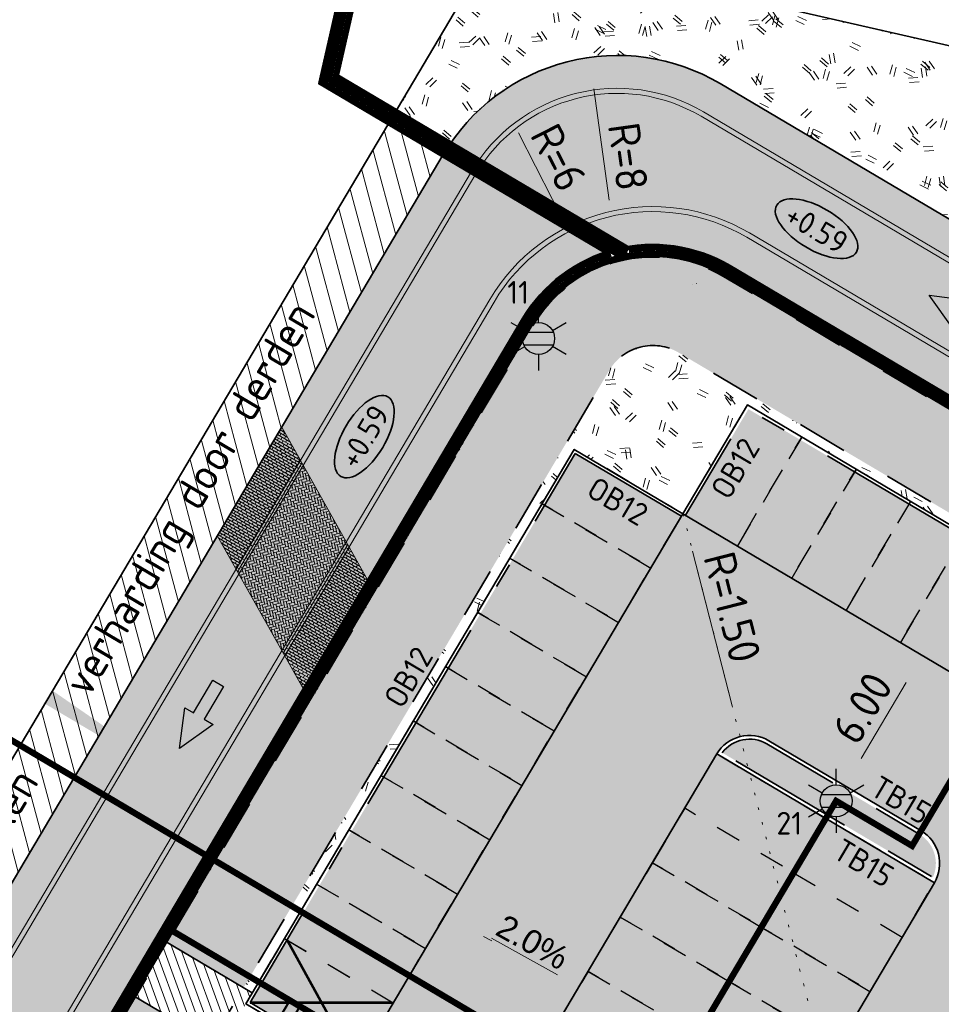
# Model space of a CAD drawing. Header units: metres. Extents: x 90794 to 91984, y 464666 to 465269.
# Tile 35 of 81: x 90908 to 90944, y 465111 to 465150. Entities that reach past the tile are written whole.
import ezdxf
from ezdxf.enums import TextEntityAlignment as Align

# ---------------------------------------------------------------- set-up
doc = ezdxf.new("R2010")
doc.units = ezdxf.units.M
for name, pattern in [('NLCS-HIDDEN', [4, 2, -2]), ('VH-OPSLUITBAND_120X250_A', [13, 8, -2, 1, -2]), ('VH-PARKEREN', [2, 1, -1]), ('VH-TROTTOIRBAND_130-150X250_A', [15, 5, -2, 2, -2, 2, -2]), ('XX-CENTER', [8, 5, -1, 1, -1]), ('XX-DOT-KLEIN', [0.5, 0, -0.5]), ('XX-HIDDEN', [4, 2, -2])]:
    doc.linetypes.add(name, pattern=pattern)
for name, color, linetype, lineweight in [('N-WE-GR-GRAS_RUIGGRAS-A-500', 62, 'Continuous', 18), ('N-WE-GW-HELOFYTENFILTER-A-500', 62, 'Continuous', 18), ('N-WE-GW-WADI-G', 110, 'XX-HIDDEN', 35), ('N-WE-IE-MEUBILAIR_WEGMEUBILAIR_LICHTMAST-S', 7, 'Continuous', 25), ('N-WE-KW-KUNSTWERK_BRUG_VOETGANGERSBRUG-V', 252, 'Continuous', 18), ('N-WE-OG-WEG_RIJRICHTING-S', 7, 'Continuous', 25), ('N-WE-VH-HOOGTELABEL-S', 7, 'Continuous', 25), ('N-WE-VH-KANTOPSLUITING-T18', 1, 'Continuous', 18), ('N-WE-VH-KANTOPSLUITING_OPSLUITBAND_120X250-G', 150, 'VH-OPSLUITBAND_120X250_A', 35), ('N-WE-VH-KANTOPSLUITING_TROTTOIRBAND_130 150X250-G', 210, 'VH-TROTTOIRBAND_130-150X250_A', 35), ('N-WE-VH-KANTVERHARDING_PARKEERVAK-G', 6, 'VH-PARKEREN', 25), ('N-WE-VH-M', 7, 'Continuous', 18), ('N-WE-VH-VERHARDING-G', 7, 'Continuous', 35), ('N-WE-VH-VERHARDING_STREETPRINT-A-500', 251, 'Continuous', 0), ('N-WE-VW-VERKANTING-G', 80, 'XX-DOT-KLEIN', 18), ('N-WE-VW-VERKANTING-S', 80, 'Continuous', 18), ('X-XX-AL-T25', 7, 'Continuous', 25), ('X-XX-AL-VERWIJZING_DOORSNEDE-S', 7, 'Continuous', 25)]:
    doc.layers.add(name, color=color, linetype=linetype, lineweight=lineweight)
for name, color, linetype, lineweight, true_color in [('N-WE-KL-ET_LS_OV_MANTELBUIS-G', 190, 'Continuous', 35, 0x7f00ff), ('N-WE-OG-WEG_PARKEERPLAATS_HOOFDRIJBAAN-A-500', 7, 'Continuous', 18, 0x848483), ('N-WE-VH-VERHARDING_STRAATBAKSTEEN_PARKEERVAK-V', 7, 'Continuous', 18, 0xde7c4f), ('N-WE-VH-VERHARDING_STRAATBAKSTEEN_RIJBAAN-V', 7, 'Continuous', 18, 0xb8916f), ('N-WE-VW-MARKERING_LANGS_STREEP_DOORGETROKKEN_010-G', 7, 'Continuous', 13, 0xfcfcfc)]:
    doc.layers.add(name, color=color, linetype=linetype, lineweight=lineweight, true_color=true_color)
for name, color, linetype, lineweight, true_color, transparency in [('N-WE-KL-TRACE_ET_OV_GROEP1-G', 1, 'NLCS-HIDDEN', 35, 0xff0000, 0.5), ('N-WE-KL-TRACE_ET_OV_GROEP2-G', 5, 'NLCS-HIDDEN', 35, 0x0000ff, 0.5), ('N-WE-KL-TRACE_ET_SLAGBOOM-G', 7, 'NLCS-HIDDEN', 35, 0xcc9900, 0.5)]:
    doc.layers.add(name, color=color, linetype=linetype, lineweight=lineweight, true_color=true_color, transparency=transparency)
doc.layers.add('X-XX-AL-HULPLIJN-G', color=155, linetype='Continuous', lineweight=18, plot=False)
doc.layers.get('0').freeze()
doc.styles.add('MC', font='arial.ttf')
doc.styles.add('NLCS-ISO', font='NLCS-ISO.ttf')
doc.styles.add('NLCS-ISO-M500-T18', font='NLCS-ISO.ttf', dxfattribs={"height": 0.9})
doc.styles.add('NLCS-ISO-M500-T25', font='NLCS-ISO.ttf', dxfattribs={"height": 1.25})
doc.dimstyles.new('NLCS-M500-T25-PIJL_L2_H1', dxfattribs={"dimscale": 0.5, "dimtxt": 2.5, "dimasz": 2.5, "dimexe": 2, "dimexo": 2, "dimgap": 0.7, "dimtad": 1, "dimzin": 0, "dimdsep": 46, "dimtxsty": 'NLCS-ISO-M500-T25', "dimcen": 0, "dimdle": 2, "dimclrd": 256, "dimclre": 256, "dimclrt": 256, "dimadec": 1, "dimazin": 0, "dimtfac": 1, "dimtdec": 3, "dimtofl": 0, "dimtmove": 0, "dimatfit": 3, "dimfxl": 2, "dimfxlon": 1, "dimtfillclr": 256, "dimtolj": 1, "dimtzin": 0, "dimlwd": -1, "dimlwe": -1, "dimarcsym": 0})
pattern_1 = [(99.3715, (90932.9644, 465018.5145), (-3.63648, 0.54006), [0.375, -4]), (99.3715, (90933.1356, 465018.5584), (-3.63648, 0.54006), [0.375, -4]), (154.3715, (90933.454, 465019.0962), (-3.65064, -2.40786), [0.375, -2]), (154.3715, (90933.5432, 465019.2468), (-3.65064, -2.40786), [0.375, -2]), (184.3715, (90933.0436, 465019.6298), (-2.283113, -2.93256), [0.375, -2.5]), (184.3715, (90932.9997, 465019.801), (-2.283113, -2.93256), [0.375, -2.5]), (74.3715, (90932.4266, 465018.833), (-2.003474, 2.11804), [0.375, -2]), (74.3715, (90932.276, 465018.922), (-2.003474, 2.11804), [0.375, -2]), (224.3715, (90932.4266, 465018.833), (1.55017, -3.72954), [0.375, -2]), (224.3715, (90932.276, 465018.922), (1.55017, -3.72954), [0.375, -2]), (124.3715, (90932.9644, 465018.5145), (-2.285915, -0.200545), [0.375, -2.5]), (124.3715, (90933.1356, 465018.5584), (-2.285915, -0.200545), [0.375, -2.5]), (139.3715, (90933.454, 465019.0962), (-4.14945, -1.38096), [0.375, -2]), (139.3715, (90933.5177, 465019.2038), (-4.14945, -1.38096), [0.375, -2]), (139.3715, (90932.6615, 465018.9844), (-2.19709, -1.409005), [0.375, -2]), (139.3715, (90932.7252, 465019.092), (-2.19709, -1.409005), [0.375, -2])]
pattern_2 = [(59.37151, (90954.72835, 465055.27369), (-0.03685705, 0.1438456), [0.105, -0.105]), (149.37151, (90954.72835, 465055.27369), (-0.05349427, -0.09035133), [])]

# ---------------------------------------------------------------- blocks, each defined once
blk = doc.blocks.new('SRO-RIJRICHTING-SO')
blk.add_lwpolyline([(3, 0), (1.5, -0.65), (1.5, -0.25), (0, -0.25), (0, 0.25), (1.5, 0.25), (1.5, 0.65)], close=True)
blk = doc.blocks.new('*D36')
at = {"layer": 'Defpoints', "color": 0, "transparency": 16777216}
for p in [(90940.582, 465126.382), (90943.594, 465124.599), (90937.526, 465121.219)]:
    blk.add_point(p, dxfattribs=at)
at = {"layer": 'N-WE-VH-M', "transparency": 16777216}
for p, q in [((90942.734, 465125.108), (90944.455, 465124.09)), ((90941.174, 465120.512), (90942.957, 465123.523)), ((90939.677, 465119.946), (90941.398, 465118.927))]:
    blk.add_line(p, q, dxfattribs=at)
for points in [[(90942.778, 465123.63), (90943.137, 465123.417), (90943.594, 465124.599)], [(90940.995, 465120.618), (90941.353, 465120.406), (90940.537, 465119.436)]]:
    blk.add_solid(points, dxfattribs=at)
at = {"layer": 'N-WE-VH-M', "transparency": 16777216, "insert": (90941.227, 465122.514), "char_height": 1.25, "attachment_point": 5, "rotation": 59.3715, "style": 'NLCS-ISO-M500-T25'}
blk.add_mtext('\\A1;6.00', dxfattribs=at)
blk = doc.blocks.new('*D45')
at = {"layer": 'Defpoints', "color": 0, "transparency": 16777216}
for p in [(90930.208, 465140.205), (90932.935, 465134.861)]:
    blk.add_point(p, dxfattribs=at)
at = {"layer": 'N-WE-VH-M', "transparency": 16777216}
blk.add_line((90927.617, 465145.282), (90929.64, 465141.319), dxfattribs=at)
blk.add_solid([(90929.825, 465141.413), (90929.454, 465141.224), (90930.208, 465140.205)], dxfattribs=at)
at = {"layer": 'N-WE-VH-M', "transparency": 16777216, "insert": (90929.213, 465144.3), "char_height": 1.25, "attachment_point": 5, "rotation": 297.036, "style": 'NLCS-ISO-M500-T25'}
blk.add_mtext('\\A1;R=6', dxfattribs=at)
blk = doc.blocks.new('*D46')
at = {"layer": 'Defpoints', "color": 0, "transparency": 16777216}
for p in [(90930.425, 465148.264), (90931.531, 465140.341)]:
    blk.add_point(p, dxfattribs=at)
at = {"layer": 'N-WE-VH-M', "transparency": 16777216}
blk.add_line((90931.213, 465142.619), (90930.598, 465147.026), dxfattribs=at)
blk.add_solid([(90930.804, 465147.055), (90930.392, 465146.997), (90930.425, 465148.264)], dxfattribs=at)
at = {"layer": 'N-WE-VH-M', "transparency": 16777216, "insert": (90931.958, 465144.338), "char_height": 1.25, "attachment_point": 5, "rotation": 277.9454, "style": 'NLCS-ISO-M500-T25'}
blk.add_mtext('\\A1;R=8', dxfattribs=at)
blk = doc.blocks.new('*D48')
at = {"layer": 'Defpoints', "color": 0, "transparency": 16777216}
for p in [(90936.389, 465121.382), (90936.761, 465119.928)]:
    blk.add_point(p, dxfattribs=at)
at = {"layer": 'N-WE-VH-M', "transparency": 16777216}
blk.add_line((90934.509, 465128.719), (90936.079, 465122.592), dxfattribs=at)
blk.add_solid([(90936.281, 465122.644), (90935.877, 465122.541), (90936.389, 465121.382)], dxfattribs=at)
at = {"layer": 'N-WE-VH-M', "transparency": 16777216, "insert": (90936.083, 465126.503), "char_height": 1.25, "attachment_point": 5, "rotation": 284.3715, "style": 'NLCS-ISO-M500-T25'}
blk.add_mtext('\\A1;R=1.50', dxfattribs=at)
blk = doc.blocks.new('*U85')
blk.add_solid([(-3, 0.6), (-3, 0), (21.4, 0)])
blk = doc.blocks.new('*U86')
blk.add_solid([(3, 0.6), (3, 0), (-21, 0)])
blk = doc.blocks.new('*U89')
blk.add_solid([(-3, 0.6), (-3, 0), (5.5, 0)])
blk = doc.blocks.new('*U83')
at = {"lineweight": 18}
blk.add_lwpolyline([(-0.15, 0.1), (-0.1, 0.1)], dxfattribs=at)
blk.add_solid([(-0.15, 0.1333), (-0.2739, 0.1), (-0.15, 0.0667)])
at = {"style": 'MC'}
blk.add_attdef('AFW', text='', height=0.125, dxfattribs=at).set_placement((0.2898, 0.1), align=Align.BOTTOM_RIGHT)
blk = doc.blocks.new('*U93')
at = {"linetype": 'XX-CENTER', "const_width": 0.5, "flags": 128}
blk.add_lwpolyline([(92.441, 0), (-79.858, 0)], dxfattribs=at)
at = {"linetype": 'Continuous', "style": 'NLCS-ISO'}
for tag, p in [('PIJL_LINKS', (-79.873, -10.897)), ('PIJL_RECHTS', (92.426, -10.897))]:
    blk.add_attdef(tag, text='', height=5, dxfattribs=at).set_placement(p, align=Align.TOP_CENTER)
blk = doc.blocks.new('SAL-HOOGTELABEL_AANLEG-SO')
at = {"linetype": 'Continuous', "lineweight": 35}
blk.add_ellipse((0, 0), major_axis=(-7.32, 0), ratio=0.459953, dxfattribs=at)
at = {"style": 'NLCS-ISO'}
blk.add_attdef('HOOGTE', text='', height=3.5, dxfattribs=at).set_placement((0, 0), align=Align.MIDDLE_CENTER)
blk = doc.blocks.new('*D230')
at = {"layer": 'Defpoints', "color": 0, "transparency": 16777216}
for p in [(90939.049, 465145.187), (90935.992, 465140.024), (90952.76, 465137.069)]:
    blk.add_point(p, dxfattribs=at)
at = {"layer": 'N-WE-VH-M', "transparency": 16777216}
for p, q in [((90951.9, 465137.578), (90953.621, 465136.559)), ((90950.34, 465132.981), (90952.123, 465135.993)), ((90948.843, 465132.415), (90950.564, 465131.396))]:
    blk.add_line(p, q, dxfattribs=at)
for points in [[(90951.944, 465136.099), (90952.303, 465135.887), (90952.76, 465137.069)], [(90950.161, 465133.088), (90950.52, 465132.875), (90949.703, 465131.906)]]:
    blk.add_solid(points, dxfattribs=at)
at = {"layer": 'N-WE-VH-M', "transparency": 16777216, "insert": (90950.393, 465134.984), "char_height": 1.25, "attachment_point": 5, "rotation": 59.3715, "style": 'NLCS-ISO-M500-T25'}
blk.add_mtext('\\A1;6.00', dxfattribs=at)
blk = doc.blocks.new('N-SIE-WEG_LICHTMAST-SO')
h = blk.add_hatch(color=256)
h.paths.add_polyline_path([(1.163, 0.5, 0.658505), (-1.163, 0.5)])
h.paths.add_polyline_path([(-1.163, -0.5, 0.658505), (1.163, -0.5)])
at = {"flags": 128}
for points in [[(0, 1.266), (0, 2.531)], [(-2.192, 1.266), (-1.096, 0.633)], [(1.096, 0.633), (2.192, 1.266)], [(-1.163, 0.5), (1.163, 0.5)], [(-2.192, -1.266), (-1.096, -0.633)], [(-1.163, -0.5), (1.163, -0.5)], [(2.192, -1.266), (1.096, -0.633)], [(0, -1.266), (0, -2.531)]]:
    blk.add_lwpolyline(points, dxfattribs=at)
at = {"ltscale": 0.5}
blk.add_circle((0, 0), 1.266, dxfattribs=at)
at = {"style": 'NLCS-ISO'}
blk.add_attdef('TYPE', text='', height=1.8, dxfattribs=at).set_placement((-2.466, 0), align=Align.MIDDLE_RIGHT)

msp = doc.modelspace()

# ---------------------------------------------------------------- hatches: boundary and pattern name
at = {"layer": 'N-WE-GR-GRAS_RUIGGRAS-A-500'}
h = msp.add_hatch(dxfattribs=at)
h.set_pattern_fill('AGR-GRAS_RUIGGRAS-SO', color=256, scale=0.025, pattern_type=2)
h.set_pattern_definition(pattern_1)
edge = h.paths.add_edge_path()
edge.add_line((90965.58, 465143.969), (90926.724, 465152.831))
edge.add_line((90926.724, 465152.831), (90922.496, 465145.69))
edge.add_line((90922.496, 465145.69), (90924.647, 465144.417))
edge.add_arc((90931.531, 465140.341), 8, 59.3715, 149.3715, ccw=False)
edge.add_line((90935.607, 465147.225), (90959.227, 465133.24))
edge.add_line((90959.227, 465133.24), (90965.58, 465143.969))
h.paths.add_polyline_path([(90954.831, 465142.839), (90952.881, 465143.283), (90953.326, 465145.233), (90955.276, 465144.789)], flags=16)
h.paths.add_polyline_path([(90950.192, 465144.289), (90948.242, 465144.734), (90948.686, 465146.684), (90950.636, 465146.239)], flags=16)
h = msp.add_hatch(dxfattribs=at)
h.set_pattern_fill('AGR-GRAS_RUIGGRAS-SO', color=256, scale=0.025, pattern_type=2)
h.set_pattern_definition(pattern_1)
h.paths.add_polyline_path([(90958.709, 465126.574), (90958.454, 465126.144), (90971.362, 465118.502), (90971.616, 465118.932)])
edge = h.paths.add_edge_path()
edge.add_line((90955.873, 465127.672), (90956.128, 465128.102))
edge.add_line((90956.128, 465128.102), (90935.992, 465140.024))
edge.add_arc((90932.935, 465134.861), 6, 59.3715, 149.3715)
edge.add_line((90927.772, 465137.918), (90913.303, 465113.48))
edge.add_line((90913.303, 465113.48), (90913.734, 465113.225))
edge.add_line((90913.734, 465113.225), (90928.203, 465137.663))
edge.add_arc((90932.935, 465134.861), 5.5, 59.3715, 149.3715, ccw=False)
edge.add_line((90935.737, 465139.594), (90955.873, 465127.672))
h = msp.add_hatch(dxfattribs=at)
h.set_pattern_fill('AGR-GRAS_RUIGGRAS-SO', color=256, scale=0.025, pattern_type=2)
h.set_pattern_definition(pattern_1)
edge = h.paths.add_edge_path()
edge.add_line((90953.886, 465124.316), (90954.09, 465124.66))
edge.add_line((90954.09, 465124.66), (90933.954, 465136.582))
edge.add_arc((90932.935, 465134.861), 2, 59.3715, 149.3715)
edge.add_line((90931.214, 465135.88), (90916.745, 465111.442))
edge.add_line((90916.745, 465111.442), (90917.09, 465111.238))
edge.add_line((90917.09, 465111.238), (90929.826, 465132.75))
edge.add_line((90929.826, 465132.75), (90934.129, 465130.203))
edge.add_line((90934.129, 465130.203), (90936.676, 465134.506))
edge.add_line((90936.676, 465134.506), (90953.886, 465124.316))
h.paths.add_polyline_path([(90956.671, 465123.132), (90956.467, 465122.788), (90969.375, 465115.146), (90969.578, 465115.49)])
h = msp.add_hatch(dxfattribs=at)
h.set_pattern_fill('AGR-GRAS_RUIGGRAS-SO', color=256, scale=0.025, pattern_type=2)
h.set_pattern_definition([(40, (0, 0), (-1.387956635, 3.404291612), [0.375, -4]), (40, (0.125, -0.125), (-1.387956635, 3.404291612), [0.375, -4]), (95, (0.75, -0.125), (-3.93183054, 1.914604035), [0.375, -2]), (95, (0.925, -0.125), (-3.93183054, 1.914604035), [0.375, -2]), (125, (1, 0.5), (-3.686609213, 0.47054491), [0.375, -2.5]), (125, (1.125, 0.625), (-3.686609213, 0.47054491), [0.375, -2.5]), (15, (0, 0.625), (0.801841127, 2.803043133), [0.375, -2]), (15, (0, 0.8), (0.801841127, 2.803043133), [0.375, -2]), (165, (0, 0.625), (-2.41946016, -3.23399328), [0.375, -2]), (165, (0, 0.8), (-2.41946016, -3.23399328), [0.375, -2]), (65, (0, 0), (-1.33717003, 1.864832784), [0.375, -2.5]), (65, (0.125, -0.125), (-1.33717003, 1.864832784), [0.375, -2.5]), (80, (0.75, -0.125), (-3.302320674, 2.86699811), [0.375, -2]), (80, (0.875, -0.125), (-3.302320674, 2.86699811), [0.375, -2]), (80, (0.25, 0.5), (-2.331783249, 1.172726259), [0.375, -2]), (80, (0.375, 0.5), (-2.331783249, 1.172726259), [0.375, -2])])
h.paths.add_polyline_path([(90910.057, 465077.458, 0.381966), (90910.6, 465075.742), (90916.624, 465072.176, 0.381966), (90918.389, 465072.525)])
h.paths.add_polyline_path([(90923.825, 465069.307, 0.381966), (90924.368, 465067.591), (90930.391, 465064.025, 0.381966), (90932.157, 465064.374)])
h.paths.add_polyline_path([(90951.217, 465112.939, 0.381966), (90949.451, 465112.59), (90957.784, 465107.656, 0.381966), (90957.24, 465109.372)])
h.paths.add_polyline_path([(90937.449, 465121.09, 0.381966), (90935.683, 465120.741), (90944.016, 465115.808, 0.381966), (90943.473, 465117.524)])
h = msp.add_hatch(dxfattribs=at)
h.set_pattern_fill('AGR-GRAS_RUIGGRAS-SO', color=256, scale=0.025, pattern_type=2)
h.set_pattern_definition(pattern_1)
h.paths.add_polyline_path([(90903.544, 465096.015), (90912.46, 465111.074), (90912.03, 465111.329), (90903.114, 465096.27)])
at = {"layer": 'N-WE-GW-HELOFYTENFILTER-A-500'}
h = msp.add_hatch(dxfattribs=at)
h.set_pattern_fill('AGR-GRAS_SPORTVELD-SO', color=256, scale=0.2, angle=45, pattern_type=2)
h.set_pattern_definition([(104.37151, (90932.96437, 465018.51453), (-0.17348372, 0.03748802), [0, -0.15875])])
edge = h.paths.add_edge_path()
edge.add_line((90974.287, 465116.769), (90958.454, 465126.144))
edge.add_line((90958.454, 465126.144), (90956.671, 465123.132))
edge.add_line((90956.671, 465123.132), (90972.504, 465113.758))
edge.add_arc((90971.485, 465112.037), 2, -30.6285, 59.3715, ccw=False)
edge.add_line((90973.206, 465111.018), (90965.106, 465097.336))
edge.add_line((90965.106, 465097.336), (90968.117, 465095.553))
edge.add_line((90968.117, 465095.553), (90976.218, 465109.235))
edge.add_arc((90971.485, 465112.037), 5.5, 329.3715, 419.3715)
h.paths.add_polyline_path([(90963.832, 465095.185), (90948.548, 465069.37), (90951.56, 465067.587), (90966.844, 465093.402)])
edge = h.paths.add_edge_path()
edge.add_arc((90938.657, 465049.229), 1.75, 329.3715, 509.3715)
edge.add_line((90937.151, 465050.121), (90934.146, 465045.046))
edge.add_line((90934.146, 465045.046), (90937.158, 465043.263))
edge.add_line((90937.158, 465043.263), (90940.163, 465048.338))
edge = h.paths.add_edge_path()
edge.add_arc((90944.129, 465058.471), 1.75, 149.3715, 329.3715)
edge.add_line((90945.634, 465057.58), (90950.286, 465065.436))
edge.add_line((90950.286, 465065.436), (90947.274, 465067.219))
edge.add_line((90947.274, 465067.219), (90942.623, 465059.363))
edge = h.paths.add_edge_path()
edge.add_arc((90899.125, 465085.116), 1.75, 149.3715, 329.3715)
edge.add_line((90900.631, 465084.225), (90915.472, 465109.291))
edge.add_line((90915.472, 465109.291), (90912.46, 465111.074))
edge.add_line((90912.46, 465111.074), (90897.619, 465086.008))
edge = h.paths.add_edge_path()
edge.add_arc((90927.764, 465030.832), 1.75, 149.3715, 329.3715)
edge.add_line((90929.27, 465029.941), (90936.139, 465041.542))
edge.add_line((90936.139, 465041.542), (90933.127, 465043.325))
edge.add_line((90933.127, 465043.325), (90926.259, 465031.724))
edge = h.paths.add_edge_path()
edge.add_arc((90882.761, 465057.477), 1.75, 149.3715, 329.3715)
edge.add_line((90884.267, 465056.586), (90895.159, 465074.983))
edge.add_arc((90893.653, 465075.875), 1.75, 329.3715, 509.3715)
edge.add_line((90892.147, 465076.766), (90881.255, 465058.369))
edge = h.paths.add_edge_path()
edge.add_line((90954.09, 465124.66), (90955.873, 465127.672))
edge.add_line((90955.873, 465127.672), (90935.737, 465139.594))
edge.add_arc((90932.935, 465134.861), 5.5, 59.3715, 149.3715)
edge.add_line((90928.203, 465137.663), (90913.734, 465113.225))
edge.add_line((90913.734, 465113.225), (90916.745, 465111.442))
edge.add_line((90916.745, 465111.442), (90931.214, 465135.88))
edge.add_arc((90932.935, 465134.861), 2, 59.3715, 149.3715, ccw=False)
edge.add_line((90933.954, 465136.582), (90954.09, 465124.66))
at = {"layer": 'N-WE-KW-KUNSTWERK_BRUG_VOETGANGERSBRUG-V'}
h = msp.add_hatch(dxfattribs=at)
h.set_pattern_fill('ANSI31', color=256, scale=0.1, angle=65)
h.set_pattern_definition([(110, (-6.36837, -10.7561), (-0.2983524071, -0.1085913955), [])])
h.paths.add_polyline_path([(90915.816, 465109.087), (90917.09, 465111.238), (90913.303, 465113.48), (90912.03, 465111.329)])
at = {"layer": 'N-WE-OG-WEG_PARKEERPLAATS_HOOFDRIJBAAN-A-500'}
h = msp.add_hatch(color=256, dxfattribs=at)
h.dxf.hatch_style = 1
edge = h.paths.add_edge_path()
edge.add_line((90931.753, 465020.394), (90925.729, 465023.96))
edge.add_arc((90925.984, 465024.39), 0.5, 239.3728, 329.3715)
edge.add_line((90926.414, 465024.136), (90976.648, 465108.98))
edge.add_arc((90971.485, 465112.037), 6, 329.3715, 419.3715)
edge.add_line((90974.542, 465117.2), (90935.992, 465140.024))
edge.add_arc((90932.935, 465134.861), 6, 59.3715, 149.3715)
edge.add_line((90927.772, 465137.918), (90877.59, 465053.16))
edge.add_line((90877.59, 465053.16), (90877.539, 465053.074))
edge.add_arc((90877.969, 465052.819), 0.5, 149.3715, 239.3703)
edge.add_line((90877.714, 465052.389), (90871.691, 465055.955))
edge.add_arc((90871.945, 465056.385), 0.5, 239.3728, 329.3715)
edge.add_line((90872.376, 465056.13), (90872.427, 465056.217))
edge.add_line((90872.427, 465056.217), (90924.647, 465144.417))
edge.add_arc((90931.531, 465140.341), 8, 59.3715, 149.3715, ccw=False)
edge.add_line((90935.607, 465147.225), (90981.041, 465120.325))
edge.add_arc((90976.965, 465113.441), 8, -30.6285, 59.3715, ccw=False)
edge.add_line((90983.849, 465109.365), (90931.577, 465021.079))
edge.add_arc((90932.008, 465020.824), 0.5, 149.369, 149.3716)
edge.add_arc((90932.008, 465020.824), 0.5, 149.3741, 239.3703)
at = {"layer": 'N-WE-VH-VERHARDING-G', "lineweight": 9}
h = msp.add_hatch(dxfattribs=at)
h.set_pattern_fill('ANSI31', color=252, scale=0.2, angle=60)
h.paths.add_polyline_path([(90903.239, 465113.165), (90905.39, 465111.891), (90924.647, 465144.417), (90922.496, 465145.69)])
at = {"layer": 'N-WE-VH-VERHARDING_STRAATBAKSTEEN_PARKEERVAK-V'}
h = msp.add_hatch(color=256, dxfattribs=at)
h.dxf.hatch_style = 1
h.paths.add_polyline_path([(90956.509, 465122.623), (90954.023, 465118.424), (90966.724, 465110.904), (90969.21, 465115.104)])
h.paths.add_polyline_path([(90954.022, 465100.993), (90949.72, 465103.54), (90950.994, 465105.691), (90955.296, 465103.144), (90957.843, 465107.446), (90949.238, 465112.541), (90923.765, 465069.517), (90932.37, 465064.422), (90937.465, 465073.027), (90933.162, 465075.574), (90934.436, 465077.725), (90938.738, 465075.178)])
h.paths.add_polyline_path([(90946.766, 465067.381), (90942.573, 465069.877), (90937.594, 465061.468), (90941.793, 465058.982)])
h.paths.add_polyline_path([(90963.578, 465095.777), (90959.379, 465098.263), (90943.962, 465072.225), (90948.162, 465069.738)])
h.paths.add_polyline_path([(90970.965, 465108.254), (90966.766, 465110.74), (90960.265, 465099.76), (90964.465, 465097.274)])
h.paths.add_polyline_path([(90936.718, 465134.341), (90934.232, 465130.142), (90951.235, 465120.075), (90953.721, 465124.274)])
h.paths.add_polyline_path([(90920.312, 465106.867), (90916.113, 465109.353), (90907.065, 465094.071), (90911.264, 465091.584)])
h.paths.add_polyline_path([(90934.068, 465130.1), (90929.868, 465132.586), (90916.999, 465110.85), (90921.198, 465108.364)])
h.paths.add_polyline_path([(90909.868, 465089.228), (90905.669, 465091.713), (90900.696, 465083.314), (90904.895, 465080.828)])
h.paths.add_polyline_path([(90896.814, 465076.758), (90894.328, 465072.558), (90911.331, 465062.491), (90913.817, 465066.69)])
h.paths.add_polyline_path([(90916.605, 465065.04), (90914.119, 465060.841), (90931.122, 465050.773), (90933.609, 465054.973)])
h.paths.add_polyline_path([(90918.602, 465072.574), (90909.997, 465077.668), (90925.281, 465103.483), (90929.584, 465100.936), (90930.857, 465103.087), (90926.555, 465105.634), (90935.471, 465120.693), (90944.076, 465115.598)])
at = {"layer": 'N-WE-VH-VERHARDING_STRAATBAKSTEEN_RIJBAAN-V'}
h = msp.add_hatch(color=256, dxfattribs=at)
h.dxf.hatch_style = 1
h.paths.add_polyline_path([(90966.827, 465110.843), (90934.129, 465130.203), (90904.834, 465080.725, -0.414214), (90902.779, 465080.198), (90897.702, 465083.204, -0.414214), (90897, 465085.944), (90891.906, 465077.339, -0.414214), (90894.646, 465078.041), (90940.079, 465051.141, -0.414214), (90940.781, 465048.402), (90945.876, 465057.006, -0.414214), (90943.136, 465056.304), (90938.059, 465059.31, -0.414214), (90937.533, 465061.365)], flags=17)
h.paths.add_polyline_path([(90909.997, 465077.668), (90935.471, 465120.693, -0.414214), (90937.526, 465121.219), (90943.549, 465117.653, -0.414214), (90944.076, 465115.598), (90918.602, 465072.574, -0.414214), (90916.547, 465072.047), (90910.524, 465075.613, -0.414214)], flags=16)
h.paths.add_polyline_path([(90923.765, 465069.517), (90949.238, 465112.541, -0.414214), (90951.293, 465113.068), (90957.317, 465109.501, -0.414214), (90957.843, 465107.446), (90932.37, 465064.422, -0.414214), (90930.315, 465063.895), (90924.292, 465067.462, -0.414214)], flags=16)
at = {"layer": 'N-WE-VH-VERHARDING_STREETPRINT-A-500'}
h = msp.add_hatch(dxfattribs=at)
h.set_pattern_fill('AVH-BSS_KEIFORMAAT_HALFST', color=256, pattern_type=2)
h.set_pattern_definition(pattern_2)
h.paths.add_polyline_path([(90918.256, 465133.622), (90915.709, 465129.32), (90916.445, 465128.012), (90918.993, 465132.314)])
h = msp.add_hatch(dxfattribs=at)
h.set_pattern_fill('AVH-BSS_KEIFORMAAT_HALFST', color=256, angle=90, pattern_type=2)
h.set_pattern_definition([(149.3715, (90918.99259, 465132.3142), (-0.1438456, -0.036857), [0.105, -0.105]), (239.3715, (90918.99259, 465132.3142), (0.0903513, -0.0534943), [])])
h.paths.add_polyline_path([(90918.993, 465132.314), (90916.445, 465128.012), (90916.559, 465127.811), (90919.106, 465132.113)])
h = msp.add_hatch(dxfattribs=at)
h.set_pattern_fill('AVH-BSS_KEIFORMAAT_KEPER', color=256, angle=45, pattern_type=2)
h.set_pattern_definition([(104.37151, (90954.72835, 465055.27369), (-0.12777607, 0.07565233), [0.315, -0.105]), (14.37151, (90954.52493, 465055.22157), (-0.12777607, 0.07565233), [0.315, -0.105])])
h.paths.add_polyline_path([(90919.106, 465132.113), (90916.559, 465127.811), (90918.258, 465124.792), (90920.805, 465129.094)])
h = msp.add_hatch(dxfattribs=at)
h.set_pattern_fill('AVH-BSS_KEIFORMAAT_HALFST', color=256, angle=90, pattern_type=2)
h.set_pattern_definition([(149.3715, (90920.8049, 465129.09413), (-0.1438456, -0.036857), [0.105, -0.105]), (239.3715, (90920.8049, 465129.09413), (0.0903513, -0.0534943), [])])
h.paths.add_polyline_path([(90920.805, 465129.094), (90918.258, 465124.792), (90918.371, 465124.59), (90920.918, 465128.893)])
h = msp.add_hatch(dxfattribs=at)
h.set_pattern_fill('AVH-BSS_KEIFORMAAT_HALFST', color=256, pattern_type=2)
h.set_pattern_definition(pattern_2)
h.paths.add_polyline_path([(90920.918, 465128.893), (90918.371, 465124.59), (90919.107, 465123.282), (90921.654, 465127.585)])

# ---------------------------------------------------------------- linework, layer by layer
at = {"layer": 'N-WE-GW-WADI-G', "flags": 128}
msp.add_lwpolyline([(90897.619, 465086.008), (90928.203, 465137.663, -0.414214), (90935.737, 465139.594), (90974.287, 465116.769, -0.414214), (90976.218, 465109.235), (90945.634, 465057.58, -0.999993), (90942.623, 465059.363), (90973.206, 465111.018, 0.414214), (90972.504, 465113.758), (90933.954, 465136.582, 0.414214), (90931.214, 465135.88), (90900.631, 465084.225, -1)], format="xyb", close=True, dxfattribs=at)
at = {"layer": 'N-WE-KL-ET_LS_OV_MANTELBUIS-G', "const_width": 0.5, "flags": 128}
msp.add_lwpolyline([(90923.917, 465145.139), (90931.663, 465140.556)], dxfattribs=at)
at = {"layer": 'N-WE-KL-TRACE_ET_OV_GROEP1-G', "transparency": 33554687, "const_width": 0.25, "flags": 128}
msp.add_lwpolyline([(90931.981, 465140.658), (90920.393, 465147.515), (90930.088, 465190.245), (90937.332, 465188.593)], dxfattribs=at)
at = {"layer": 'N-WE-KL-TRACE_ET_OV_GROEP1-G', "transparency": 33554687, "flags": 128}
msp.add_lwpolyline([(90901.825, 465019.054, 0.25, 0.25, 0), (90916.083, 465010.612, 0.25, 0.25, 0.414214), (90928.276, 465013.737, 0.25, 0.25, 0), (90932.352, 465020.62, 0.25, 0.25, 0), (90932.352, 465020.62, 0.25, 0.25, 0), (90910.776, 465033.395, 0.25, 0.25, 0), (90911.158, 465034.04, 0.25, 0.25, 0), (90926.581, 465024.908, 0.25, 0.25, 0), (90976.433, 465109.107, 0.25, 0.25, 0.414214), (90974.415, 465116.985, 0.25, 0.25, 0), (90955.846, 465127.978, 0.25, 0.25, 0), (90955.91, 465128.086, 0.25, 0.25, 0), (90935.928, 465139.916, 0.25, 0.25, 0.176209), (90931.981, 465140.658, 0, 0, 0)], format="xyseb", dxfattribs=at)
at = {"layer": 'N-WE-KL-TRACE_ET_OV_GROEP2-G', "transparency": 33554687, "const_width": 0.25, "flags": 128}
for points in [[(90937.388, 465188.836), (90929.9, 465190.544), (90920.108, 465147.393), (90931.933, 465140.396)], [(90913.773, 465113.783), (90920.786, 465109.631)]]:
    msp.add_lwpolyline(points, dxfattribs=at)
for points in [[(90931.455, 465140.288, 0.194874), (90928.095, 465137.727), (90892.931, 465078.336), (90892.824, 465078.4), (90877.372, 465052.301), (90834.907, 465077.443, 0.414214), (90833.537, 465077.092), (90826.328, 465064.916, 0.414214), (90826.679, 465063.546), (90865.996, 465040.267)], [(90955.568, 465127.998), (90935.801, 465139.701, 0.202957), (90931.455, 465140.288, 0.202957)]]:
    msp.add_lwpolyline(points, format="xyb", dxfattribs=at)
at = {"layer": 'N-WE-KL-TRACE_ET_OV_GROEP2-G', "transparency": 33554687, "flags": 128}
msp.add_lwpolyline([(90955.631, 465128.106, 0.25, 0.25, 0), (90955.377, 465127.675, 0.25, 0.25, 0), (90951.013, 465130.259, 0.25, 0.25, 0), (90943.195, 465117.055, 0.25, 0.25, 0), (90940.19, 465118.834, 0.25, 0.25, 0), (90913.983, 465074.568, 0, 0, 0)], format="xyseb", dxfattribs=at)
at = {"layer": 'N-WE-KL-TRACE_ET_SLAGBOOM-G', "transparency": 33554687, "const_width": 0.25, "flags": 128}
msp.add_lwpolyline([(90937.444, 465189.08), (90929.711, 465190.844), (90919.824, 465147.27), (90931.273, 465140.496)], dxfattribs=at)
at = {"layer": 'N-WE-KL-TRACE_ET_SLAGBOOM-G', "transparency": 33554687, "flags": 128}
msp.add_lwpolyline([(90931.273, 465140.496, 0.25, 0.25, 0.189576), (90927.88, 465137.854, 0.25, 0.25, 0), (90892.844, 465078.678, 0.25, 0.25, 0), (90897.146, 465076.131, 0.25, 0.25, 0)], format="xyseb", dxfattribs=at)
at = {"layer": 'N-WE-VH-KANTOPSLUITING_OPSLUITBAND_120X250-G', "flags": 128}
for points in [[(90951.235, 465120.075), (90953.721, 465124.274), (90936.718, 465134.341), (90934.232, 465130.142)], [(90934.068, 465130.1), (90929.868, 465132.586), (90916.999, 465110.85), (90921.198, 465108.364)]]:
    msp.add_lwpolyline(points, dxfattribs=at)
at = {"layer": 'N-WE-VH-KANTOPSLUITING_TROTTOIRBAND_130 150X250-G', "flags": 128}
msp.add_lwpolyline([(90935.683, 465120.741, -0.381966), (90937.449, 465121.09), (90943.473, 465117.524, -0.381966), (90944.016, 465115.808)], format="xyb", close=True, dxfattribs=at)
at = {"layer": 'N-WE-VH-KANTVERHARDING_PARKEERVAK-G', "flags": 128}
for points in [[(90936.676, 465134.506), (90934.129, 465130.203), (90936.28, 465128.929), (90938.827, 465133.232)], [(90938.827, 465133.232), (90936.28, 465128.929), (90938.431, 465127.656), (90940.979, 465131.958)], [(90928.553, 465130.599), (90932.855, 465128.052), (90934.129, 465130.203), (90929.826, 465132.75)], [(90940.979, 465131.958), (90938.431, 465127.656), (90940.582, 465126.382), (90943.13, 465130.685)], [(90943.13, 465130.685), (90940.582, 465126.382), (90942.734, 465125.108), (90945.281, 465129.411)], [(90927.279, 465128.448), (90931.581, 465125.901), (90932.855, 465128.052), (90928.553, 465130.599)], [(90945.281, 465129.411), (90942.734, 465125.108), (90944.885, 465123.835), (90947.432, 465128.137)], [(90926.005, 465126.297), (90930.308, 465123.749), (90931.581, 465125.901), (90927.279, 465128.448)], [(90924.728, 465124.149), (90929.031, 465121.602), (90930.304, 465123.753), (90926.002, 465126.3)], [(90923.455, 465121.998), (90927.757, 465119.45), (90929.031, 465121.602), (90924.728, 465124.149)], [(90922.181, 465119.846), (90926.483, 465117.299), (90927.757, 465119.45), (90923.455, 465121.998)], [(90935.471, 465120.693), (90939.773, 465118.145), (90938.499, 465115.994), (90934.197, 465118.541)], [(90920.907, 465117.695), (90925.21, 465115.148), (90926.483, 465117.299), (90922.181, 465119.846)], [(90932.923, 465116.39), (90937.226, 465113.843), (90938.499, 465115.994), (90934.197, 465118.541)], [(90938.499, 465115.994), (90942.802, 465113.447), (90944.076, 465115.598), (90939.773, 465118.145)], [(90919.634, 465115.544), (90923.936, 465112.997), (90925.21, 465115.148), (90920.907, 465117.695)], [(90931.65, 465114.239), (90935.952, 465111.692), (90937.226, 465113.843), (90932.923, 465116.39)], [(90938.499, 465115.994), (90942.802, 465113.447), (90941.528, 465111.296), (90937.226, 465113.843)], [(90918.36, 465113.393), (90922.662, 465110.845), (90923.936, 465112.997), (90919.634, 465115.544)], [(90930.376, 465112.088), (90934.678, 465109.54), (90935.952, 465111.692), (90931.65, 465114.239)], [(90937.226, 465113.843), (90941.528, 465111.296), (90940.255, 465109.144), (90935.952, 465111.692)], [(90918.363, 465113.389), (90922.666, 465110.842), (90921.137, 465108.261), (90916.835, 465110.808)], [(90929.102, 465109.937), (90933.405, 465107.389), (90934.678, 465109.54), (90930.376, 465112.088)], [(90935.952, 465111.692), (90940.255, 465109.144), (90938.981, 465106.993), (90934.678, 465109.54)]]:
    msp.add_lwpolyline(points, close=True, dxfattribs=at)
at = {"layer": 'N-WE-VH-VERHARDING-G', "flags": 128}
for points in [[(90903.239, 465113.165), (90926.724, 465152.831)], [(90926.724, 465152.831), (90976.777, 465141.415)], [(90924.647, 465144.417), (90922.496, 465145.69)], [(90966.827, 465110.843), (90969.375, 465115.146), (90936.676, 465134.506), (90934.129, 465130.203)], [(90934.129, 465130.203), (90929.826, 465132.75), (90916.835, 465110.808), (90921.137, 465108.261)], [(90934.129, 465130.203), (90904.834, 465080.725)], [(90966.827, 465110.843), (90934.129, 465130.203)], [(90923.458, 465121.994), (90922.184, 465119.843)], [(90935.471, 465120.693), (90909.997, 465077.668)], [(90944.076, 465115.598), (90918.602, 465072.574)], [(90917.09, 465111.238), (90913.303, 465113.48)], [(90918.108, 465112.959), (90917.344, 465111.669)], [(90915.816, 465109.087), (90912.03, 465111.329)]]:
    msp.add_lwpolyline(points, dxfattribs=at)
for points in [[(90872.427, 465056.216), (90924.647, 465144.417, -0.414214), (90935.607, 465147.225), (90981.041, 465120.325, -0.414214), (90983.849, 465109.365), (90931.628, 465021.165)], [(90926.465, 465024.222), (90976.648, 465108.98, 0.414214), (90974.542, 465117.2), (90935.992, 465140.024, 0.414214), (90927.772, 465137.918), (90877.59, 465053.16)]]:
    msp.add_lwpolyline(points, format="xyb", dxfattribs=at)
msp.add_lwpolyline([(90935.471, 465120.693, -0.414214), (90937.526, 465121.219), (90943.549, 465117.653, -0.414214), (90944.076, 465115.598)], format="xyb", close=True, dxfattribs=at)
at = {"layer": 'N-WE-VW-MARKERING_LANGS_STREEP_DOORGETROKKEN_010-G', "color": 7, "const_width": 0.1, "flags": 128}
for points in [[(90918.467, 465113.329), (90921.198, 465108.364)], [(90922.662, 465110.845), (90916.999, 465110.85)]]:
    msp.add_lwpolyline(points, dxfattribs=at)
at = {"layer": 'N-WE-VW-VERKANTING-G', "flags": 128}
msp.add_lwpolyline([(90934.129, 465130.203), (90940.798, 465104.174)], dxfattribs=at)
at = {"layer": 'X-XX-AL-HULPLIJN-G', "flags": 128}
for points in [[(90930.204, 465021.311), (90982.73, 465110.027, 0.414214), (90980.378, 465119.206), (90934.945, 465146.106, 0.414214), (90925.766, 465143.754), (90873.24, 465055.038)], [(90930.032, 465021.413), (90982.558, 465110.129, 0.414214), (90980.277, 465119.034), (90934.843, 465145.934, 0.414214), (90925.938, 465143.652), (90873.412, 465054.936)], [(90927.45, 465022.941), (90977.939, 465108.216, 0.414214), (90975.306, 465118.49), (90936.756, 465141.315, 0.414214), (90926.482, 465138.682), (90875.993, 465053.408)], [(90927.278, 465023.043), (90977.767, 465108.318, 0.414214), (90975.204, 465118.318), (90936.654, 465141.143, 0.414214), (90926.654, 465138.58), (90876.165, 465053.306)]]:
    msp.add_lwpolyline(points, format="xyb", dxfattribs=at)
for points in [[(90921.654, 465127.585), (90918.256, 465133.622)], [(90919.107, 465123.282), (90915.709, 465129.32)]]:
    msp.add_lwpolyline(points, dxfattribs=at)

# ---------------------------------------------------------------- block references
at = {"layer": 'N-WE-IE-MEUBILAIR_WEGMEUBILAIR_LICHTMAST-S'}
ref = msp.add_blockref('N-SIE-WEG_LICHTMAST-SO', (90928.417, 465137.138), dxfattribs=dict(at, xscale=0.5, yscale=0.5, zscale=0.5))
ref.add_attrib('TYPE', '11', dxfattribs={"layer": '0', "height": 0.9, "style": 'NLCS-ISO'}).set_placement((90927.609, 465138.244), align=Align.BOTTOM_CENTER)
ref = msp.add_blockref('N-SIE-WEG_LICHTMAST-SO', (90940.19, 465118.834), dxfattribs=dict(at, xscale=0.5, yscale=0.5, zscale=0.5))
ref.add_attrib('TYPE', '21', dxfattribs={"layer": '0', "height": 0.9, "style": 'NLCS-ISO'}).set_placement((90938.335, 465117.231), align=Align.BOTTOM_CENTER)
at = {"layer": 'N-WE-OG-WEG_RIJRICHTING-S'}
for p, rotation in [((90946.448, 465137.32), 149.3715146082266), ((90915.74, 465123.484), 239.3715146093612)]:
    msp.add_blockref('SRO-RIJRICHTING-SO', p, dxfattribs=dict(at, rotation=rotation))
at = {"layer": 'N-WE-VH-HOOGTELABEL-S', "xscale": 0.25, "yscale": 0.25, "zscale": 0.25}
for p, rotation in [((90939.414, 465141.485), 329.3715146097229), ((90921.524, 465133.253), 59.37151460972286)]:
    msp.add_blockref('SAL-HOOGTELABEL_AANLEG-SO', p, dxfattribs=dict(at, rotation=rotation)).add_auto_attribs({'HOOGTE': '+0.59'})
at = {"layer": 'N-WE-VW-VERKANTING-S'}
for name, p, rotation in [('*U85', (90942.843, 465106.45), 59.37151460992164), ('*U89', (90911.458, 465121.158), 329.3715146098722), ('*U86', (90938.047, 465105.416), 329.3715146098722)]:
    msp.add_blockref(name, p, dxfattribs=dict(at, rotation=rotation))
at = {"layer": 'N-WE-VW-VERKANTING-S', "xscale": 7.499999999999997, "yscale": 7.499999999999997, "zscale": 7.499999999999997, "rotation": 330.8036108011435}
msp.add_blockref('*U83', (90926.856, 465112.27), dxfattribs=at).add_auto_attribs({'AFW': '%%u2.0%'})
at = {"layer": 'X-XX-AL-VERWIJZING_DOORSNEDE-S', "xscale": 0.5, "yscale": 0.5, "zscale": 0.5, "rotation": 329.371514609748}
msp.add_blockref('*U93', (90939.652, 465102.238), dxfattribs=at)

# ---------------------------------------------------------------- texts
at = {"layer": 'N-WE-VH-KANTOPSLUITING-T18', "char_height": 0.9, "attachment_point": 1, "style": 'NLCS-ISO-M500-T18'}
for s, insert, rotation in [('OB12', (90935.174, 465131.152), 59.3715), ('OB12', (90930.706, 465131.716), 329.3715), ('OB12', (90922.242, 465122.89), 59.3715), ('TB15', (90941.927, 465119.883), 329.3715), ('TB15', (90940.453, 465117.395), 329.3715), ('OB12', (90918.507, 465111.092), 329.3715)]:
    msp.add_mtext_dynamic_manual_height_columns(s, width=0.73967, gutter_width=0.45, heights=[0], dxfattribs=dict(at, insert=insert, rotation=rotation))
at = {"layer": 'X-XX-AL-T25', "insert": (90903.986, 465114.123), "char_height": 1.25, "attachment_point": 1, "rotation": 59.3715, "style": 'NLCS-ISO-M500-T25'}
msp.add_mtext_dynamic_manual_height_columns('Te maken     verharding door derden', width=30.31428, gutter_width=6.25, heights=[0], dxfattribs=at)

# ---------------------------------------------------------------- dimensions: what is measured, and where the dimension line sits
at = {"layer": 'N-WE-VH-M'}
dim = msp.add_radius_dim(center=(90931.531, 465140.341), mpoint=(90930.425, 465148.264), dimstyle='NLCS-M500-T25-PIJL_L2_H1', override={"dimdec": 0, "dimpost": 'R=<>'}, dxfattribs=at)
dim.commit()
dim.dimension.update_dxf_attribs({"geometry": '*D46', "text_midpoint": (90930.992, 465144.203), "dimtype": 164})
for center, mpoint, override, picture, middle in [((90932.935, 465134.861), (90930.208, 465140.205), {"dimdec": 0, "dimpost": 'R=<>'}, '*D45', (90929.213, 465144.3)), ((90936.761, 465119.928), (90936.389, 465121.382), {"dimpost": 'R=<>'}, '*D48', (90936.083, 465126.503))]:
    dim = msp.add_radius_dim(center=center, mpoint=mpoint, dimstyle='NLCS-M500-T25-PIJL_L2_H1', override=override, dxfattribs=at)
    dim.commit()
    dim.dimension.update_dxf_attribs({"geometry": picture, "text_midpoint": middle})
for p1, p2, distance, override, picture, middle in [((90935.992, 465140.024), (90939.049, 465145.187), -15.934, {"dimtfillclr": 4}, '*D230', (90950.393, 465134.984)), ((90937.526, 465121.219), (90940.582, 465126.382), -3.5, {"dimtfill": 0, "dimtfillclr": 4}, '*D36', (90941.227, 465122.514))]:
    dim = msp.add_aligned_dim(p1=p1, p2=p2, distance=distance, dimstyle='NLCS-M500-T25-PIJL_L2_H1', override=override, dxfattribs=at)
    dim.commit()
    dim.dimension.update_dxf_attribs({"geometry": picture, "text_midpoint": middle})

doc.saveas('drawing.dxf')
